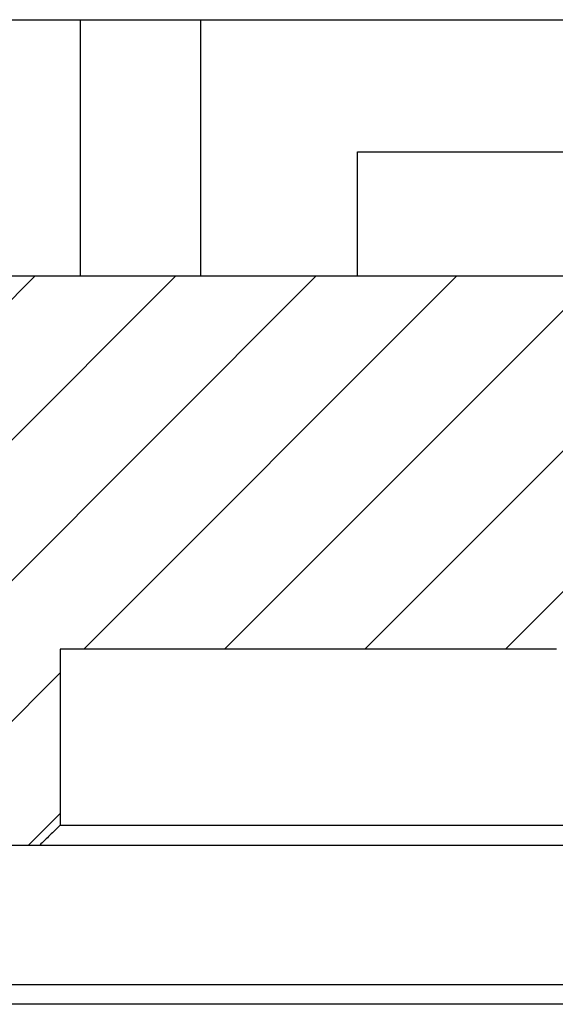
# Model space of a CAD drawing. Extents: x -1763 to 4575, y -3429 to 1051.
# Tile 84 of 174: x 3079 to 3084, y -2472 to -2462. Entities that reach past the tile are written whole.
import ezdxf

# ---------------------------------------------------------------- set-up
doc = ezdxf.new("R2010")
doc.units = 0
doc.linetypes.add('DASHED', pattern=[15, 7, -8])
doc.layers.get('0').update_dxf_attribs({"linetype": 'CONTINUOUS'})
doc.layers.add('1', color=7, linetype='CONTINUOUS')

# ---------------------------------------------------------------- blocks, each defined once
blk = doc.blocks.new('Z-STACK', base_point=(-660.9662, -2583.4736))
at = {"linetype": 'CONTINUOUS'}
h = blk.add_hatch(dxfattribs=at)
h.set_pattern_fill('USER', color=1, angle=-135, pattern_type=0)
h.set_pattern_definition([(-135, (-1142.2401, -11857.8625), (0.70710678, -0.70710678), [])])
edge = h.paths.add_edge_path()
edge.add_line((3065.4399, -2470.5601), (3079.052, -2470.5601))
edge.add_spline(control_points=[(3079.052, -2470.5601), (3079.0862, -2470.5267), (3079.1548, -2470.4601), (3079.2233, -2470.3934), (3079.2576, -2470.3601)], knot_values=[0, 0, 0, 0, 0.143422, 0.286844, 0.286844, 0.286844, 0.286844], degree=3, periodic=0)
edge.add_line((3079.2576, -2470.3601), (3079.2576, -2468.5901))
edge.add_line((3079.2576, -2468.5901), (3082.4511, -2468.5901))
edge.add_line((3082.4511, -2468.5901), (3082.4856, -2468.5901))
edge.add_line((3082.4856, -2468.5901), (3084.2511, -2468.5901))
edge.add_line((3084.2511, -2468.5901), (3084.9696, -2468.5901))
edge.add_line((3084.9696, -2468.5901), (3085.1384, -2468.5901))
edge.add_spline(control_points=[(3085.1384, -2468.5901), (3085.1737, -2468.5567), (3085.2444, -2468.4899), (3085.3153, -2468.4233), (3085.3508, -2468.3901)], knot_values=[0, 0, 0, 0, 0.145867, 0.291734, 0.291734, 0.291734, 0.291734], degree=3, periodic=0)
edge.add_line((3085.3508, -2468.3901), (3085.3508, -2467.0901))
edge.add_line((3085.3508, -2467.0901), (3085.4577, -2467.0901))
edge.add_line((3085.4577, -2467.0901), (3085.9696, -2467.0901))
edge.add_line((3085.9696, -2467.0901), (3086.2278, -2467.0901))
edge.add_line((3086.2278, -2467.0901), (3086.2278, -2465.5901))
edge.add_line((3086.2278, -2465.5901), (3086.7196, -2465.5901))
edge.add_line((3086.7196, -2465.5901), (3086.8196, -2465.5901))
edge.add_line((3086.8196, -2465.5901), (3087.1726, -2465.5901))
edge.add_line((3087.1726, -2465.5901), (3087.1726, -2465.0401))
edge.add_spline(control_points=[(3087.1726, -2465.0401), (3087.1249, -2465.0084), (3087.0307, -2464.943), (3086.9386, -2464.8747), (3086.8929, -2464.8401)], knot_values=[0, 0, 0, 0, 0.171922, 0.343904, 0.343904, 0.343904, 0.343904], degree=3, periodic=0)
edge.add_line((3086.8929, -2464.8401), (3086.7414, -2464.8401))
edge.add_line((3086.7414, -2464.8401), (3086.5196, -2464.8401))
edge.add_line((3086.5196, -2464.8401), (3083.9011, -2464.8401))
edge.add_line((3083.9011, -2464.8401), (3082.2511, -2464.8401))
edge.add_line((3082.2511, -2464.8401), (3064.4205, -2464.8401))
edge.add_spline(control_points=[(3064.4205, -2464.8401), (3064.2507, -2465.0067), (3063.911, -2465.34), (3063.5714, -2465.6734), (3063.4016, -2465.8401)], knot_values=[0, 0, 0, 0, 0.713839, 1.427679, 1.427679, 1.427679, 1.427679], degree=3, periodic=0)
edge.add_line((3063.4016, -2465.8401), (3063.4016, -2472.1601))
edge.add_line((3063.4016, -2472.1601), (3064.9302, -2472.1601))
edge.add_line((3064.9302, -2472.1601), (3065.236, -2472.1601))
edge.add_spline(control_points=[(3065.236, -2472.1601), (3065.27, -2472.1267), (3065.338, -2472.0601), (3065.4059, -2471.9934), (3065.4399, -2471.9601)], knot_values=[0, 0, 0, 0, 0.142814, 0.285629, 0.285629, 0.285629, 0.285629], degree=3, periodic=0)
edge.add_line((3065.4399, -2471.9601), (3065.4399, -2470.5601))
at = {"color": 4, "linetype": 'CONTINUOUS'}
for p, q in [((3078.6486, -2462.2601), (3079.464, -2462.2601)), ((3079.464, -2464.8401), (3079.464, -2462.2601)), ((3079.464, -2462.2601), (3080.6736, -2462.2601)), ((3080.6736, -2464.8401), (3080.6736, -2462.2601)), ((3080.6736, -2462.2601), (3085.2131, -2462.2601))]:
    blk.add_line(p, q, dxfattribs=at)
at = {"color": 7, "linetype": 'CONTINUOUS'}
for p, q in [((3082.2511, -2464.8401), (3082.2511, -2463.5901)), ((3082.2511, -2463.5901), (3082.9011, -2463.5901)), ((3082.9011, -2463.5901), (3083.9011, -2463.5901)), ((3083.9011, -2463.5901), (3084.2119, -2463.5901)), ((3084.2119, -2463.5901), (3084.2207, -2463.5901)), ((3084.2207, -2463.5901), (3084.2297, -2463.5901)), ((3084.2297, -2463.5901), (3084.3309, -2463.5901)), ((3082.2511, -2464.8401), (3064.4205, -2464.8401)), ((3083.9011, -2464.8401), (3082.2511, -2464.8401)), ((3086.5196, -2464.8401), (3083.9011, -2464.8401)), ((3082.4511, -2468.5901), (3079.2576, -2468.5901)), ((3079.2576, -2468.5901), (3079.2576, -2470.3601)), ((3082.4856, -2468.5901), (3082.4511, -2468.5901)), ((3084.2511, -2468.5901), (3082.4856, -2468.5901)), ((3079.2576, -2470.3601), (3087.5073, -2470.3601)), ((3065.4399, -2470.5601), (3079.052, -2470.5601)), ((3079.052, -2470.5601), (3087.336, -2470.5601)), ((3065.4399, -2471.9601), (3144.3113, -2471.9601)), ((3086.2258, -2472.1601), (3077.6582, -2472.1601))]:
    blk.add_line(p, q, dxfattribs=at)
at = {"color": 7, "linetype": 'DASHED'}
for p, q in [((3082.9011, -2463.5901), (3083.9011, -2463.5901)), ((3083.9011, -2463.5901), (3084.2119, -2463.5901)), ((3084.2119, -2463.5901), (3084.2207, -2463.5901)), ((3084.2207, -2463.5901), (3084.2297, -2463.5901)), ((3084.2297, -2463.5901), (3084.3309, -2463.5901)), ((3083.9011, -2464.8401), (3082.2511, -2464.8401)), ((3086.5196, -2464.8401), (3083.9011, -2464.8401)), ((3082.4856, -2468.5901), (3082.4511, -2468.5901)), ((3084.2511, -2468.5901), (3082.4856, -2468.5901))]:
    blk.add_line(p, q, dxfattribs=at)
at = {"color": 5, "linetype": 'DASHED'}
blk.add_line((3086.2258, -2472.1601), (3077.6582, -2472.1601), dxfattribs=at)
at = {"color": 7, "linetype": 'CONTINUOUS'}
blk.add_open_spline([(3079.2576, -2470.3601), (3079.2233, -2470.3934), (3079.189, -2470.4267), (3079.1548, -2470.4601), (3079.1205, -2470.4934), (3079.0862, -2470.5267), (3079.052, -2470.5601)], degree=3, knots=[0, 0, 0, 0, 0.1434222, 0.1434222, 0.1434222, 0.2868445, 0.2868445, 0.2868445, 0.2868445], dxfattribs=at)

msp = doc.modelspace()

# ---------------------------------------------------------------- block references
at = {"layer": '1'}
msp.add_blockref('Z-STACK', (-660.9662, -2583.4736), dxfattribs=at)

doc.saveas('drawing.dxf')
